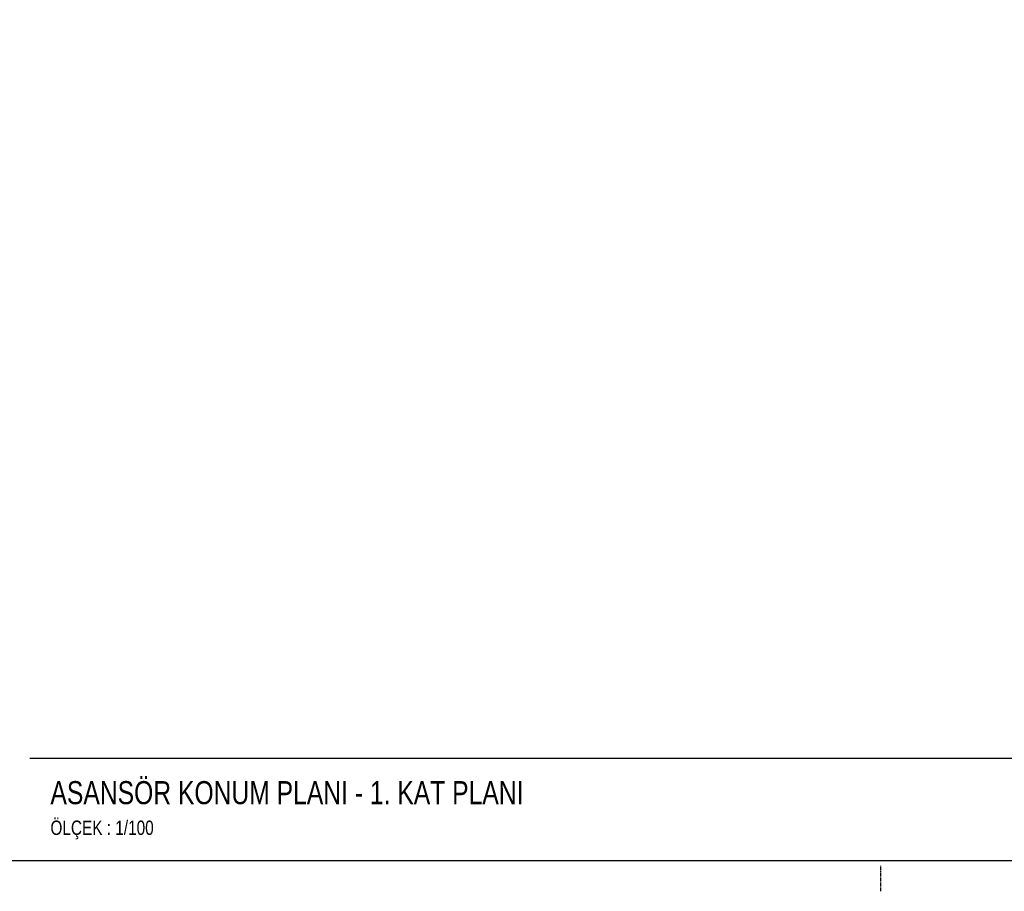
# Model space of a CAD drawing. Header units: centimetres. Extents: x 0 to 13234, y -30 to 2970.
# Tile 2 of 29: x 1160 to 2121, y -30 to 820. Entities that reach past the tile are written whole.
import ezdxf

# ---------------------------------------------------------------- set-up
doc = ezdxf.new("R2010")
doc.units = ezdxf.units.CM
doc.linetypes.add('CENTER', pattern=[5.08, 3.175, -0.635, 0.635, -0.635])
for name, color, linetype in [('ASN-ANTET', 4, 'Continuous'), ('ASN-BASLIK', 5, 'Continuous'), ('ASN-CERCEVE', 7, 'Continuous'), ('ASN-EKSEN', 8, 'CENTER')]:
    doc.layers.add(name, color=color, linetype=linetype)

msp = doc.modelspace()

# ---------------------------------------------------------------- linework, layer by layer
at = {"layer": 'ASN-ANTET'}
msp.add_line((1170, 100), (3051.47, 100), dxfattribs=at)
at = {"layer": 'ASN-CERCEVE'}
for points in [[(0, 0), (13233.67, 0), (13233.67, 2970), (0, 2970)], [(100, 0), (13208.67, 0), (13208.67, 2970), (100, 2970)]]:
    msp.add_lwpolyline(points, close=True, dxfattribs=at)
at = {"layer": 'ASN-EKSEN'}
msp.add_line((2000, -30), (2000, -5), dxfattribs=at)

# ---------------------------------------------------------------- texts
at = {"layer": 'ASN-ANTET', "width": 0.8}
msp.add_text('ÖLÇEK : 1/100', height=14, dxfattribs=at).set_placement((1190, 25))
at = {"layer": 'ASN-BASLIK', "width": 0.8}
msp.add_text('ASANSÖR KONUM PLANI - 1. KAT PLANI', height=22.5, dxfattribs=at).set_placement((1190, 55))

doc.saveas('drawing.dxf')
